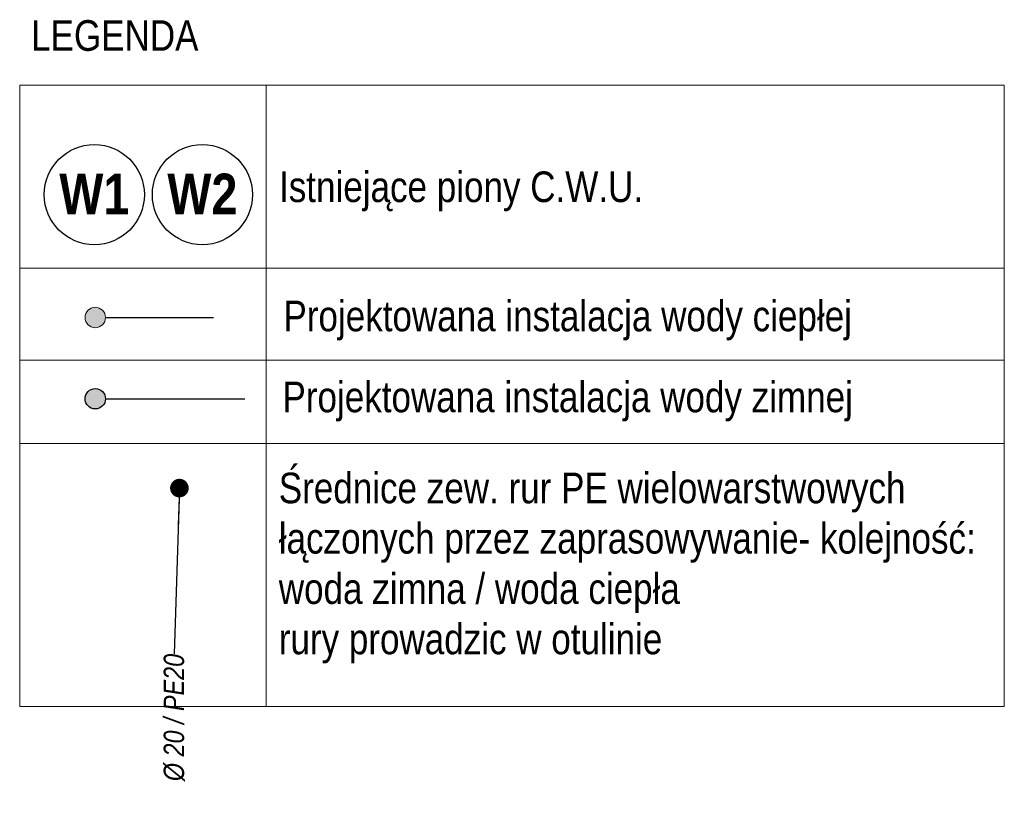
# Model space of a CAD drawing. Header units: millimetres. Extents: x 172139 to 266886, y 89525 to 138225.
# Tile 34 of 94: x 217999 to 220414, y 103432 to 105342. Entities that reach past the tile are written whole.
import ezdxf

# ---------------------------------------------------------------- set-up
doc = ezdxf.new("R2010")
doc.units = ezdxf.units.MM
doc.header["$MEASUREMENT"] = 0
doc.linetypes.add('Przerywana podwójnie', pattern=[546.805537, 264.583325, -105.833328, 70.555556, -105.833328])
doc.layers.add('CIEPŁA_ZIMNA_WODA', color=7, linetype='Continuous')
for name, color, linetype, lineweight in [('CIEPŁA_ZIMNA_WODA_Nr_pióra__1', 7, 'Continuous', 13), ('CIEPŁA_ZIMNA_WODA_Nr_pióra__21', 7, 'Continuous', 25), ('CIEPŁA_ZIMNA_WODA_Nr_pióra__26', 5, 'Continuous', 25)]:
    doc.layers.add(name, color=color, linetype=linetype, lineweight=lineweight)
doc.layers.add('CIEPŁA_ZIMNA_WODA_Nr_pióra__28', color=7, linetype='Continuous', lineweight=25, true_color=0xa80f02)
doc.layers.add('CIEPŁA_ZIMNA_WODA_Nr_pióra__48', color=7, linetype='Continuous', lineweight=15, true_color=0xa80f02)
doc.styles.add('GENERATED_STYLE_1', font='txt')
doc.styles.add('GENERATED_STYLE_2', font='txt')
doc.styles.add('GENERATED_STYLE_3', font='txt')
doc.dimstyles.new('GENERATED_STYLE__2', dxfattribs={"dimtxt": 0.18, "dimasz": 91.2, "dimexe": 0.18, "dimexo": 0.0625, "dimgap": 0.09, "dimtad": 0, "dimtih": 1, "dimtoh": 1, "dimdec": 4, "dimzin": 0, "dimdsep": 46, "dimcen": 0.09, "dimadec": 0, "dimazin": 0, "dimtfac": 1, "dimtdec": 4, "dimtmove": 0, "dimatfit": 3, "dimldrblk": 'ARROWHEAD_11', "dimfxl": 0, "dimtolj": 1, "dimtzin": 0, "dimarcsym": 0})

# ---------------------------------------------------------------- blocks, each defined once
blk = doc.blocks.new('Linia_5', base_point=(218184, 104611.4))
at = {"layer": 'CIEPŁA_ZIMNA_WODA_Nr_pióra__48', "linetype": 'Continuous'}
blk.add_hatch(color=256, dxfattribs=at).paths.add_polyline_path([(218209, 104611.4), (218207.1, 104621), (218201.6, 104629.1), (218193.5, 104634.5), (218184, 104636.4), (218174.4, 104634.5), (218166.3, 104629.1), (218160.9, 104621), (218159, 104611.4), (218160.9, 104601.9), (218166.3, 104593.8), (218174.4, 104588.3), (218184, 104586.4), (218193.5, 104588.3), (218201.6, 104593.8), (218207.1, 104601.9)])
at = {"layer": 'CIEPŁA_ZIMNA_WODA_Nr_pióra__28', "linetype": 'Przerywana podwójnie'}
blk.add_line((218209, 104611.4), (218550.4, 104611.4), dxfattribs=at)
at = {"layer": 'CIEPŁA_ZIMNA_WODA_Nr_pióra__48', "linetype": 'Continuous'}
blk.add_circle((218184, 104611.4), 25, dxfattribs=at)
blk = doc.blocks.new('Linia_6', base_point=(218184, 104412.2))
at = {"layer": 'CIEPŁA_ZIMNA_WODA_Nr_pióra__26', "linetype": 'Continuous'}
blk.add_hatch(color=256, dxfattribs=at).paths.add_polyline_path([(218209, 104412.2), (218207.1, 104421.8), (218201.6, 104429.9), (218193.5, 104435.3), (218184, 104437.2), (218174.4, 104435.3), (218166.3, 104429.9), (218160.9, 104421.8), (218159, 104412.2), (218160.9, 104402.7), (218166.3, 104394.5), (218174.4, 104389.1), (218184, 104387.2), (218193.5, 104389.1), (218201.6, 104394.5), (218207.1, 104402.7)])
blk.add_line((218209, 104412.2), (218550.4, 104412.2), dxfattribs=at)
blk.add_circle((218184, 104412.2), 25, dxfattribs=at)
blk = doc.blocks.new('ARROWHEAD_11')
at = {"color": 0, "linetype": 'Continuous', "lineweight": 0}
blk.add_line((0, 0), (-1, 0), dxfattribs=at)
at = {"color": 0, "linetype": 'Continuous', "lineweight": 0, "const_width": 0.25, "flags": 128}
blk.add_lwpolyline([(-0.125, 0, 1), (0.125, 0, 1)], format="xyb", close=True, dxfattribs=at)

msp = doc.modelspace()

# ---------------------------------------------------------------- linework, layer by layer
at = {"layer": 'CIEPŁA_ZIMNA_WODA_Nr_pióra__1', "linetype": 'Continuous'}
for p, q in [((217998.6, 105181.4), (220413.6, 105181.4)), ((217998.6, 105181.4), (217998.6, 103657.7)), ((218603.5, 105181.4), (218603.5, 103657.7)), ((220413.6, 105181.4), (220413.6, 103657.7)), ((217998.6, 104732.2), (220413.6, 104732.2)), ((217998.6, 104507), (220413.6, 104507)), ((217998.6, 104302.7), (220413.6, 104302.7)), ((217998.6, 103657.7), (220413.6, 103657.7))]:
    msp.add_line(p, q, dxfattribs=at)
at = {"layer": 'CIEPŁA_ZIMNA_WODA_Nr_pióra__21', "linetype": 'Continuous'}
for centre in [(218181.6, 104912.6), (218446.6, 104912.6)]:
    msp.add_circle(centre, 122.7, dxfattribs=at)

# ---------------------------------------------------------------- block references
at = {"layer": 'CIEPŁA_ZIMNA_WODA', "color": 14, "linetype": 'Przerywana podwójnie', "lineweight": 25, "true_color": 0xa80f02}
msp.add_blockref('Linia_5', (218184, 104611.4), dxfattribs=at)
at = {"layer": 'CIEPŁA_ZIMNA_WODA', "color": 5, "linetype": 'Continuous', "lineweight": 25}
msp.add_blockref('Linia_6', (218184, 104412.2), dxfattribs=at)

# ---------------------------------------------------------------- texts
at = {"layer": 'CIEPŁA_ZIMNA_WODA_Nr_pióra__1', "linetype": 'Continuous'}
for s, insert, char_height, attachment_point, style in [('\\A1;{\\fArial Narrow|b0|i0|c238|p34;LEGENDA}', (218026.6, 105340.3), 75, 1, 'GENERATED_STYLE_1'), ('\\A1;{\\fArial Narrow|b0|i0|c238|p34;Istniejące piony C.W.U.}', (218634.7, 104969.4), 75, 1, 'GENERATED_STYLE_1'), ('\\A1;{\\fArial Narrow|b1|i0|c238|p34;W1}', (218181.6, 104964.1), 100, 2, 'GENERATED_STYLE_2'), ('\\A1;{\\fArial Narrow|b1|i0|c238|p34;W2}', (218446.6, 104964.1), 100, 2, 'GENERATED_STYLE_2'), ('\\A1;{\\fArial Narrow|b0|i0|c238|p34;Projektowana instalacja wody ciepłej}', (219342.7, 104652.6), 75, 2, 'GENERATED_STYLE_1'), ('\\A1;{\\fArial Narrow|b0|i0|c238|p34;Projektowana instalacja wody zimnej}', (219342.7, 104454.1), 75, 2, 'GENERATED_STYLE_1')]:
    msp.add_mtext(s, dxfattribs=dict(at, insert=insert, char_height=char_height, attachment_point=attachment_point, style=style))
at = {"layer": 'CIEPŁA_ZIMNA_WODA_Nr_pióra__1', "linetype": 'Continuous', "insert": (218634.1, 104230.9), "char_height": 75, "width": 1746.603, "attachment_point": 1, "line_spacing_factor": 0.986972, "style": 'GENERATED_STYLE_1'}
msp.add_mtext('\\A1;{\\fArial Narrow|b0|i0|c238|p34;Średnice zew. rur PE wielowarstwowych łączonych przez zaprasowywanie- kolejność:\\P\\fArial Narrow|b0|i0|c238|p34;woda zimna / woda ciepła\\P\\fArial Narrow|b0|i0|c238|p34;rury prowadzic w otulinie}', dxfattribs=at)
at = {"layer": 'CIEPŁA_ZIMNA_WODA_Nr_pióra__1', "linetype": 'Continuous', "insert": (218377.7, 103786.6), "char_height": 50, "attachment_point": 6, "rotation": 90, "style": 'GENERATED_STYLE_3'}
msp.add_mtext('\\A1;{\\fArial Narrow|b0|i1|c238|p34;Ø 20 / PE20}', dxfattribs=at)

# ---------------------------------------------------------------- leaders
at = {"layer": 'CIEPŁA_ZIMNA_WODA_Nr_pióra__1', "linetype": 'Continuous', "annotation_type": 0, "has_hookline": 1, "hookline_direction": 1, "text_width": 307.8, "horizontal_direction": (0, 1, 0)}
msp.add_leader([(218390.3, 104193.1), (218377.7, 103786.7)], dimstyle='GENERATED_STYLE__2', dxfattribs=at)

doc.saveas('drawing.dxf')
